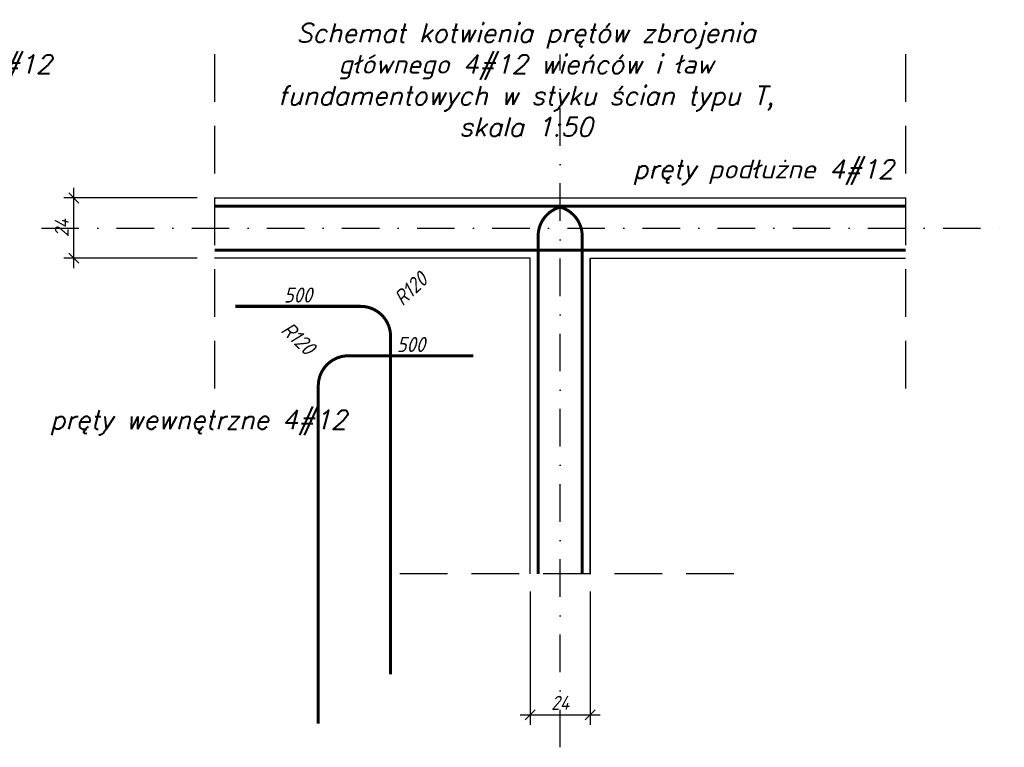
# Model space of a CAD drawing. Header units: millimetres. Extents: x -59549 to 24928, y -40343 to 39139.
# Tile 21 of 27: x -21947 to -18014, y 26633 to 29537. Entities that reach past the tile are written whole.
import ezdxf

# ---------------------------------------------------------------- set-up
doc = ezdxf.new("R2010")
doc.units = ezdxf.units.MM
doc.header["$MEASUREMENT"] = 0
for name, pattern in [('DASHDOT', [25.4, 12.7, -6.35, 0, -6.35]), ('DASHDOTX2', [2, 1, -0.5, 0, -0.5]), ('DASHED', [19.05, 12.7, -6.35])]:
    doc.linetypes.add(name, pattern=pattern)
for name, color, linetype in [('k-opisy inne', 2, 'Continuous'), ('k-osie', 1, 'DASHDOT'), ('k-wymiary', 1, 'Continuous'), ('k-ściany', 2, 'Continuous'), ('PRZEKROJ', 2, 'Continuous'), ('RZUT', 2, 'Continuous'), ('WYMIARY', 7, 'Continuous')]:
    doc.layers.add(name, color=color, linetype=linetype)
doc.styles.add('50', font='romans.shx', dxfattribs={"width": 0.85, "oblique": 15, "height": 10})
doc.styles.add('ISO', font='ISOCP.SHX', dxfattribs={"oblique": 15})
doc.dimstyles.new('ISO 1_20', dxfattribs={"dimtxt": 56, "dimasz": 40, "dimexe": 40, "dimexo": 70, "dimgap": 20, "dimtad": 1, "dimdec": 1, "dimlfac": 0.1, "dimdsep": 46, "dimtxsty": 'ISO', "dimblk": 'OBLIQUE', "dimcen": 0.09, "dimdle": 40, "dimclrd": 1, "dimclre": 1, "dimclrt": 2, "dimadec": 0, "dimazin": 0, "dimtfac": 1, "dimtdec": 1, "dimtix": 1, "dimtmove": 2, "dimatfit": 0, "dimfxl": 1, "dimtolj": 1, "dimtzin": 0, "dimlwd": -1, "dimlwe": -1, "dimarcsym": 0})
doc.dimstyles.new('zbrojenie', dxfattribs={"dimtxt": 60, "dimasz": 30, "dimexe": 20, "dimexo": 20, "dimgap": 15, "dimtad": 1, "dimdec": 0, "dimzin": 0, "dimdsep": 46, "dimtxsty": 'ISO', "dimblk": 'NONE', "dimcen": 0.09, "dimse1": 1, "dimse2": 1, "dimsd1": 1, "dimsd2": 1, "dimclrd": 256, "dimclre": 1, "dimclrt": 2, "dimadec": 0, "dimazin": 0, "dimtfac": 1, "dimtdec": 0, "dimtix": 1, "dimtmove": 2, "dimatfit": 0, "dimfxl": 1, "dimtolj": 1, "dimtzin": 0, "dimlwd": -1, "dimlwe": -1, "dimarcsym": 0})

# ---------------------------------------------------------------- blocks, each defined once
blk = doc.blocks.new('_Oblique')
at = {"color": 0, "linetype": 'ByBlock', "lineweight": -2, "ltscale": 30}
blk.add_line((-0.5, -0.5), (0.5, 0.5), dxfattribs=at)
blk = doc.blocks.new('*D96')
at = {"layer": 'Defpoints', "color": 0}
for p in [(-19907.8, 27325.2), (-19667.8, 27325.2), (-19667.8, 26762.6)]:
    blk.add_point(p, dxfattribs=at)
at = {"layer": 'WYMIARY', "color": 1}
for p, q in [((-19907.8, 27255.2), (-19907.8, 26722.6)), ((-19667.8, 27255.2), (-19667.8, 26722.6)), ((-19947.8, 26762.6), (-19627.8, 26762.6))]:
    blk.add_line(p, q, dxfattribs=at)
at = {"layer": 'WYMIARY', "color": 1, "xscale": 40, "yscale": 40, "zscale": 40, "rotation": 180}
blk.add_blockref('_Oblique', (-19907.8, 26762.6), dxfattribs=at)
at = {"layer": 'WYMIARY', "color": 1, "xscale": 40, "yscale": 40, "zscale": 40}
blk.add_blockref('_Oblique', (-19667.8, 26762.6), dxfattribs=at)
at = {"layer": 'WYMIARY', "color": 2, "insert": (-19787.8, 26810.6), "char_height": 56, "attachment_point": 5, "style": 'ISO'}
blk.add_mtext('\\A1;24', dxfattribs=at)
blk = doc.blocks.new('*D89')
at = {"layer": 'Defpoints', "color": 0}
for p in [(-21730.4, 28825.2), (-21167.8, 28825.2), (-21167.8, 28585.2)]:
    blk.add_point(p, dxfattribs=at)
at = {"layer": 'WYMIARY', "color": 1}
for p, q in [((-21730.4, 28545.2), (-21730.4, 28865.2)), ((-21237.8, 28825.2), (-21770.4, 28825.2)), ((-21237.8, 28585.2), (-21770.4, 28585.2))]:
    blk.add_line(p, q, dxfattribs=at)
at = {"layer": 'WYMIARY', "color": 1, "xscale": 40, "yscale": 40, "zscale": 40}
for p, rotation in [((-21730.4, 28825.2), 90), ((-21730.4, 28585.2), 270)]:
    blk.add_blockref('_Oblique', p, dxfattribs=dict(at, rotation=rotation))
at = {"layer": 'WYMIARY', "color": 2, "insert": (-21778.4, 28705.2), "char_height": 56, "attachment_point": 5, "rotation": 90, "style": 'ISO'}
blk.add_mtext('\\A1;24', dxfattribs=at)
blk = doc.blocks.new('*D97')
at = {"layer": 'Defpoints', "color": 0}
for p in [(-21085.1, 28392.9), (-20585.1, 28392.9), (-20585.1, 28392.9)]:
    blk.add_point(p, dxfattribs=at)
at = {"layer": 'k-wymiary', "color": 2, "insert": (-20835.1, 28437.9), "char_height": 60, "attachment_point": 5, "style": 'ISO'}
blk.add_mtext('\\A1;500', dxfattribs=at)
blk = doc.blocks.new('_None')
blk = doc.blocks.new('*D98')
at = {"layer": 'Defpoints', "color": 0}
for p in [(-20498, 28355.5), (-20585.1, 28272.9)]:
    blk.add_point(p, dxfattribs=at)
at = {"layer": 'k-wymiary', "color": 2, "insert": (-20385.2, 28462.5), "char_height": 60, "attachment_point": 5, "rotation": 43.4938, "style": 'ISO'}
blk.add_mtext('\\A1;R120', dxfattribs=at)
blk = doc.blocks.new('*D99')
at = {"layer": 'Defpoints', "color": 0}
for p in [(-20633.9, 28195.5), (-20633.9, 28195.5), (-20133.9, 28195.5)]:
    blk.add_point(p, dxfattribs=at)
at = {"layer": 'k-wymiary', "color": 2, "insert": (-20383.9, 28240.5), "char_height": 60, "attachment_point": 5, "style": 'ISO'}
blk.add_mtext('\\A1;500', dxfattribs=at)
blk = doc.blocks.new('*D100')
at = {"layer": 'Defpoints', "color": 0}
for p in [(-20721, 28158.1), (-20633.9, 28075.5)]:
    blk.add_point(p, dxfattribs=at)
at = {"layer": 'k-wymiary', "color": 2, "insert": (-20833.8, 28265.1), "char_height": 60, "attachment_point": 5, "rotation": 316.5062, "style": 'ISO'}
blk.add_mtext('\\A1;R120', dxfattribs=at)

msp = doc.modelspace()

# ---------------------------------------------------------------- linework, layer by layer
at = {"layer": 'k-osie', "linetype": 'DASHDOTX2', "ltscale": 150}
for p, q in [((-19787.77, 26633.16), (-19787.77, 29397.6)), ((-21859.78, 28705.18), (-18013.74, 28705.18))]:
    msp.add_line(p, q, dxfattribs=at)
at = {"layer": 'k-ściany'}
for points in [[(-21167.77, 28825.18), (-18407.77, 28825.18)], [(-19907.77, 27325.18), (-19907.77, 28585.18), (-21167.77, 28585.18)], [(-19667.77, 28585.18), (-19667.77, 27325.18)], [(-19667.77, 27325.18), (-19667.77, 28585.18), (-18407.77, 28585.18)]]:
    msp.add_lwpolyline(points, dxfattribs=at)
at = {"layer": 'PRZEKROJ', "color": 1, "linetype": 'DASHED', "ltscale": 15}
for p, q in [((-21167.77, 29398.77), (-21167.77, 28011.58)), ((-18407.77, 29398.77), (-18407.77, 28011.58)), ((-19094.17, 27325.18), (-20481.36, 27325.18))]:
    msp.add_line(p, q, dxfattribs=at)
at = {"layer": 'RZUT', "color": 5, "const_width": 12}
for points in [[(-21167.77, 28793.18), (-18407.77, 28793.18)], [(-21167.77, 28617.18), (-18407.77, 28617.18)]]:
    msp.add_lwpolyline(points, dxfattribs=at)
for points in [[(-19699.77, 27325.18), (-19699.77, 28673.18, 0.4142136), (-19819.77, 28793.18), (-20319.77, 28793.18)], [(-19875.77, 27325.18), (-19875.77, 28673.18, -0.4142136), (-19755.77, 28793.18), (-19255.77, 28793.18)], [(-20465.07, 26924.86), (-20465.07, 28272.86, 0.4142136), (-20585.07, 28392.86), (-21085.07, 28392.86)], [(-20753.93, 26727.47), (-20753.93, 28075.47, -0.4142136), (-20633.93, 28195.47), (-20133.93, 28195.47)]]:
    msp.add_lwpolyline(points, format="xyb", dxfattribs=at)

# ---------------------------------------------------------------- texts
at = {"layer": 'k-opisy inne', "color": 3, "linetype": 'Continuous', "char_height": 75, "width": 2457.9643, "attachment_point": 8, "style": '50'}
for s, insert in [('{\\W1;Schemat kotwienia prętów zbrojenia głównego 4#12 wieńców i ław fundamentowych w styku ścian typu T,\\Pskala 1:50}', (-19924.09, 29071.54)), ('{\\W1;pręty zewnętrzne 2#12}', (-22403.08, 29297.05)), ('{\\W1;pręty podłużne 4#12}', (-18976.35, 28878.11)), ('{\\W1;pręty wewnętrzne 4#12}', (-21232.71, 27878.25))]:
    msp.add_mtext(s, dxfattribs=dict(at, insert=insert))

# ---------------------------------------------------------------- dimensions: what is measured, and where the dimension line sits
at = {"layer": 'k-wymiary'}
for center, mpoint, picture, middle in [((-20585.07, 28272.86), (-20498.02, 28355.45), '*D98', (-20385.25, 28462.45)), ((-20633.93, 28075.47), (-20720.99, 28158.06), '*D100', (-20833.76, 28265.05))]:
    dim = msp.add_radius_dim(center=center, mpoint=mpoint, dimstyle='zbrojenie', dxfattribs=at)
    dim.commit()
    dim.dimension.update_dxf_attribs({"geometry": picture, "text_midpoint": middle, "dimtype": 164})
dim = msp.add_linear_dim(base=(-20585.07, 28392.86), p1=(-21085.07, 28392.86), p2=(-20585.07, 28392.86), dimstyle='zbrojenie', dxfattribs=at)
dim.commit()
dim.dimension.update_dxf_attribs({"geometry": '*D97', "text_midpoint": (-20835.07, 28437.86)})
dim = msp.add_linear_dim(base=(-20633.93, 28195.47), p1=(-20133.93, 28195.47), p2=(-20633.93, 28195.47), angle=180, dimstyle='zbrojenie', dxfattribs=at)
dim.commit()
dim.dimension.update_dxf_attribs({"geometry": '*D99', "text_midpoint": (-20383.93, 28240.47)})
at = {"layer": 'WYMIARY', "color": 3}
dim = msp.add_linear_dim(base=(-21730.39, 28825.18), p1=(-21167.77, 28585.18), p2=(-21167.77, 28825.18), angle=90, dimstyle='ISO 1_20', dxfattribs=at)
dim.commit()
dim.dimension.update_dxf_attribs({"geometry": '*D89', "text_midpoint": (-21778.4, 28705.18)})
dim = msp.add_linear_dim(base=(-19667.77, 26762.55), p1=(-19907.77, 27325.18), p2=(-19667.77, 27325.18), dimstyle='ISO 1_20', dxfattribs=at)
dim.commit()
dim.dimension.update_dxf_attribs({"geometry": '*D96', "text_midpoint": (-19787.77, 26810.56)})

doc.saveas('drawing.dxf')
